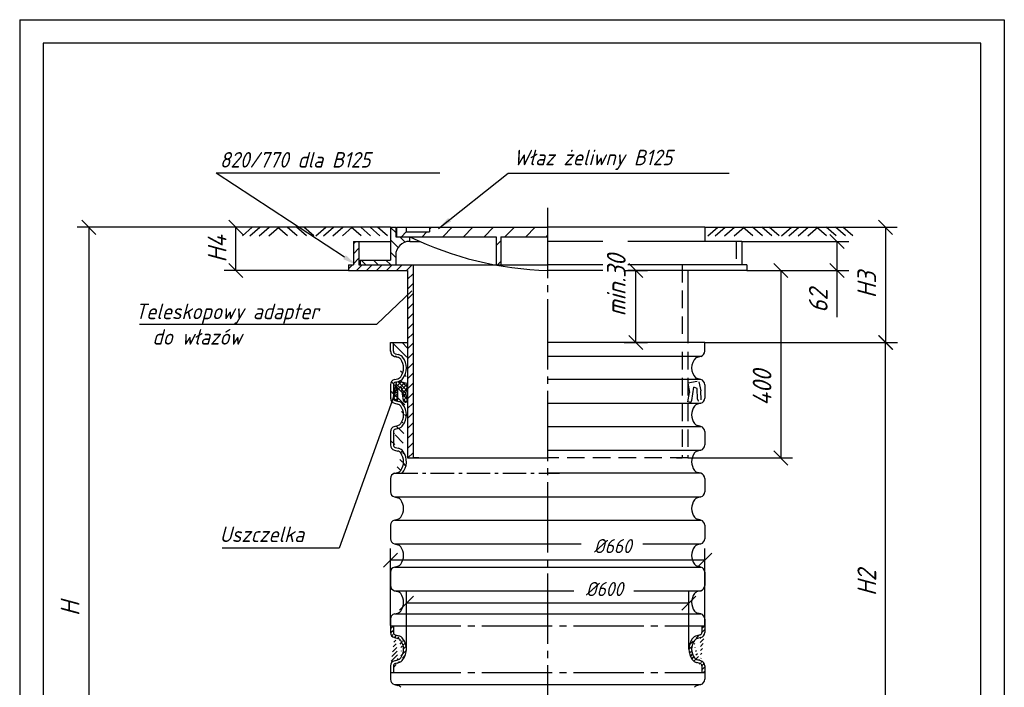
# Model space of a CAD drawing. Extents: x 210 to 420, y 0 to 297.
# Tile 2 of 2: x 210 to 420, y 155 to 297. Entities that reach past the tile are written whole.
import ezdxf

# ---------------------------------------------------------------- set-up
doc = ezdxf.new("R2010")
doc.units = 0
doc.header["$LTSCALE"] = 10
doc.header["$MEASUREMENT"] = 0
doc.header["$PDMODE"] = 3
doc.header["$PDSIZE"] = 6
for name, pattern in [('CENTER', [1.9499999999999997, 1.5, -0.15, 0.15, -0.15]), ('CENTER1', [0.7699999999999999, 0.5, -0.1, 0.07, -0.1]), ('HIDDEN', [1.75, 1.25, -0.5]), ('HIDDEN1', [1.1, 0.75, -0.35])]:
    doc.linetypes.add(name, pattern=pattern)
doc.layers.get('0').update_dxf_attribs({"linetype": 'CONTINUOUS'})
doc.layers.get('DEFPOINTS').update_dxf_attribs({"linetype": 'CONTINUOUS'})
for name, color, linetype in [('ASS', 7, 'CONTINUOUS'), ('BORDER', 7, 'CONTINUOUS'), ('WYMIAROWA', 1, 'CONTINUOUS')]:
    doc.layers.add(name, color=color, linetype=linetype)
doc.styles.add('GOST', font='ISO', dxfattribs={"oblique": 15})
doc.styles.get("Standard").update_dxf_attribs({"font": 'TXT1'})
doc.dimstyles.get("Standard").update_dxf_attribs({"dimtxt": 0.18, "dimasz": 0.18, "dimexe": 0.18, "dimexo": 0.0625, "dimgap": 0.09, "dimtad": 0, "dimtih": 1, "dimtoh": 1, "dimdec": 4, "dimzin": 0, "dimdsep": 46, "dimtxsty": 'Standard', "dimcen": 0.09, "dimadec": 0, "dimazin": 0, "dimtfac": 1, "dimtdec": 4, "dimtofl": 0, "dimtmove": 0, "dimatfit": 3, "dimfxl": 1, "dimtolj": 1, "dimtzin": 0, "dimarcsym": 0})
pattern_1 = [(45, (0, 0), (-0.4419417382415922, 0.4419417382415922), [])]

# ---------------------------------------------------------------- blocks, each defined once
blk = doc.blocks.new('_OBLIQUE')
at = {"color": 0, "linetype": 'ByBlock'}
blk.add_line((-0.5, -0.5), (0.5, 0.5), dxfattribs=at)
blk = doc.blocks.new('*D5')
at = {"color": 1, "linetype": 'Continuous'}
for p, q in [((289.0979661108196, 252.732496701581), (253.6136601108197, 252.732496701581)), ((256.1136601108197, 243.532976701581), (256.1136601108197, 252.732496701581)), ((280.2947331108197, 243.532976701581), (253.6136601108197, 243.532976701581))]:
    blk.add_line(p, q, dxfattribs=at)
at = {"layer": 'DEFPOINTS', "color": 0, "linetype": 'Continuous'}
for p in [(256.1136601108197, 252.732496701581), (289.0979661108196, 252.732496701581), (280.2947331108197, 243.532976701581)]:
    blk.add_point(p, dxfattribs=at)
at = {"color": 1, "linetype": 'Continuous', "xscale": 3, "yscale": 3, "zscale": 3}
for p, rotation in [((256.1136601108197, 252.732496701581), 90), ((256.1136601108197, 243.532976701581), 270)]:
    blk.add_blockref('_OBLIQUE', p, dxfattribs=dict(at, rotation=rotation))
at = {"color": 1, "linetype": 'Continuous', "insert": (252.1136601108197, 248.132736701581), "char_height": 4, "attachment_point": 5, "rotation": 90, "style": 'GOST'}
blk.add_mtext('\\A1;H4', dxfattribs=at)
blk = doc.blocks.new('*D6')
at = {"color": 1, "linetype": 'Continuous', "lineweight": -2}
for p, q in [((253.6136601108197, 252.732496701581), (222.2438598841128, 252.732496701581)), ((224.7438598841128, 252.732496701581), (224.7438598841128, 90.0819637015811)), ((233.4827353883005, 90.0819637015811), (222.2438598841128, 90.08196370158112))]:
    blk.add_line(p, q, dxfattribs=at)
at = {"layer": 'DEFPOINTS', "color": 0, "linetype": 'Continuous'}
for p in [(253.6136601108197, 252.732496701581), (224.7438598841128, 90.0819637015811), (233.4827353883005, 90.0819637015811)]:
    blk.add_point(p, dxfattribs=at)
at = {"color": 1, "linetype": 'Continuous', "lineweight": -2, "xscale": 3, "yscale": 3, "zscale": 3}
for p, rotation in [((224.7438598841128, 252.732496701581), 90), ((224.7438598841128, 90.0819637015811), 270)]:
    blk.add_blockref('_OBLIQUE', p, dxfattribs=dict(at, rotation=rotation))
at = {"color": 1, "linetype": 'Continuous', "insert": (220.7438598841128, 171.4072302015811), "char_height": 4, "attachment_point": 5, "rotation": 90, "style": 'GOST'}
blk.add_mtext('\\A1;H', dxfattribs=at)
blk = doc.blocks.new('*D7')
at = {"color": 1, "linetype": 'Continuous'}
for p, q in [((356.0968271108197, 228.174617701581), (397.1793341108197, 228.174617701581)), ((394.6793341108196, 125.661325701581), (394.6793341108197, 228.174617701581)), ((356.0968271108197, 125.661325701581), (397.1793341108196, 125.661325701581))]:
    blk.add_line(p, q, dxfattribs=at)
at = {"layer": 'DEFPOINTS', "color": 0, "linetype": 'Continuous'}
for p in [(356.0968271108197, 228.174617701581), (394.6793341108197, 228.174617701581), (356.0968271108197, 125.661325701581)]:
    blk.add_point(p, dxfattribs=at)
at = {"color": 1, "linetype": 'Continuous', "xscale": 3, "yscale": 3, "zscale": 3}
for p, rotation in [((394.6793341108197, 228.174617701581), 90), ((394.6793341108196, 125.661325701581), 270)]:
    blk.add_blockref('_OBLIQUE', p, dxfattribs=dict(at, rotation=rotation))
at = {"color": 1, "linetype": 'Continuous', "insert": (390.6793341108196, 176.9179717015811), "char_height": 4, "attachment_point": 5, "rotation": 90, "style": 'GOST'}
blk.add_mtext('\\A1;H2', dxfattribs=at)
blk = doc.blocks.new('*D4')
at = {"color": 1, "linetype": 'Continuous'}
for p, q in [((356.0979661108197, 252.732496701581), (397.1622521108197, 252.732496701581)), ((394.6622521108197, 252.732496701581), (394.6622521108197, 228.174617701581)), ((356.0968271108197, 228.174617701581), (397.1622521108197, 228.174617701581))]:
    blk.add_line(p, q, dxfattribs=at)
at = {"layer": 'DEFPOINTS', "color": 0, "linetype": 'Continuous'}
for p in [(356.0979661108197, 252.732496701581), (356.0968271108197, 228.174617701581), (394.6622521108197, 228.174617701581)]:
    blk.add_point(p, dxfattribs=at)
at = {"color": 1, "linetype": 'Continuous', "xscale": 3, "yscale": 3, "zscale": 3}
for p, rotation in [((394.6622521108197, 252.732496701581), 90), ((394.6622521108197, 228.174617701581), 270)]:
    blk.add_blockref('_OBLIQUE', p, dxfattribs=dict(at, rotation=rotation))
at = {"color": 1, "linetype": 'Continuous', "insert": (390.6622521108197, 240.4535572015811), "char_height": 4, "attachment_point": 5, "rotation": 90, "style": 'GOST'}
blk.add_mtext('\\A1;H3', dxfattribs=at)
blk = doc.blocks.new('*D9')
at = {"color": 1, "linetype": 'Continuous', "lineweight": -2}
for p, q in [((292.4812141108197, 162.7788026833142), (292.4812141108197, 175.0956347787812)), ((352.7147181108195, 162.778802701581), (352.7147181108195, 175.0956347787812)), ((352.7147181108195, 172.5956347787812), (292.4812141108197, 172.5956347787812))]:
    blk.add_line(p, q, dxfattribs=at)
at = {"layer": 'DEFPOINTS', "color": 0, "linetype": 'Continuous'}
for p in [(292.4812141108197, 172.5956347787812), (292.4812141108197, 162.7788026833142), (352.7147181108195, 162.778802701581)]:
    blk.add_point(p, dxfattribs=at)
at = {"color": 1, "linetype": 'Continuous', "lineweight": -2, "xscale": 3, "yscale": 3, "zscale": 3, "rotation": 180}
blk.add_blockref('_OBLIQUE', (292.4812141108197, 172.5956347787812), dxfattribs=at)
at = {"color": 1, "linetype": 'Continuous', "lineweight": -2, "xscale": 3, "yscale": 3, "zscale": 3}
blk.add_blockref('_OBLIQUE', (352.7147181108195, 172.5956347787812), dxfattribs=at)
at = {"color": 1, "linetype": 'Continuous', "insert": (334.6998007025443, 175.5956347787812), "char_height": 3, "attachment_point": 5, "style": 'GOST'}
blk.add_mtext('\\A1;%%c600', dxfattribs=at)
blk = doc.blocks.new('*D10')
at = {"color": 1, "linetype": 'Continuous', "lineweight": -2}
for p, q in [((289.0991051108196, 167.8204834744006), (289.0991051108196, 184.2530175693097)), ((356.0968271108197, 167.775242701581), (356.0968271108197, 184.2530175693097)), ((356.0968271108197, 181.7530175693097), (289.0991051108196, 181.7530175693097))]:
    blk.add_line(p, q, dxfattribs=at)
at = {"layer": 'DEFPOINTS', "color": 0, "linetype": 'Continuous'}
for p in [(289.0991051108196, 181.7530175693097), (289.0991051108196, 167.8204834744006), (356.0968271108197, 167.775242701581)]:
    blk.add_point(p, dxfattribs=at)
at = {"color": 1, "linetype": 'Continuous', "lineweight": -2, "xscale": 3, "yscale": 3, "zscale": 3, "rotation": 180}
blk.add_blockref('_OBLIQUE', (289.0991051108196, 181.7530175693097), dxfattribs=at)
at = {"color": 1, "linetype": 'Continuous', "lineweight": -2, "xscale": 3, "yscale": 3, "zscale": 3}
blk.add_blockref('_OBLIQUE', (356.0968271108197, 181.7530175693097), dxfattribs=at)
at = {"color": 1, "linetype": 'Continuous', "insert": (336.4673174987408, 184.7530175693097), "char_height": 3, "attachment_point": 5, "style": 'GOST'}
blk.add_mtext('\\A1;%%c660', dxfattribs=at)
blk = doc.blocks.new('*D11')
at = {"color": 1, "linetype": 'Continuous', "lineweight": -2}
for p, q in [((365.0809661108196, 243.532976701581), (374.8408357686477, 243.532976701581)), ((372.3408357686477, 243.532976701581), (372.3408357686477, 203.548976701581)), ((352.4860061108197, 203.548976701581), (374.8408357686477, 203.548976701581))]:
    blk.add_line(p, q, dxfattribs=at)
at = {"layer": 'DEFPOINTS', "color": 0, "linetype": 'Continuous'}
for p in [(365.0809661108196, 243.532976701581), (352.4860061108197, 203.548976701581), (372.3408357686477, 203.548976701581)]:
    blk.add_point(p, dxfattribs=at)
at = {"color": 1, "linetype": 'Continuous', "lineweight": -2, "xscale": 3, "yscale": 3, "zscale": 3}
for p, rotation in [((372.3408357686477, 243.532976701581), 90), ((372.3408357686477, 203.548976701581), 270)]:
    blk.add_blockref('_OBLIQUE', p, dxfattribs=dict(at, rotation=rotation))
at = {"color": 1, "linetype": 'Continuous', "insert": (368.3408357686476, 218.4925533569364), "char_height": 4, "attachment_point": 5, "rotation": 90, "style": 'GOST'}
blk.add_mtext('\\A1;400', dxfattribs=at)
blk = doc.blocks.new('*D12')
at = {"color": 1, "linetype": 'Continuous', "lineweight": -2}
for p, q in [((364.0313861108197, 249.730496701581), (386.8158025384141, 249.730496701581)), ((384.3158025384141, 249.730496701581), (384.3158025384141, 243.532976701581)), ((365.0809661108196, 243.532976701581), (386.8158025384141, 243.532976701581)), ((384.3158025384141, 243.532976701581), (384.3158025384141, 233.5432074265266))]:
    blk.add_line(p, q, dxfattribs=at)
at = {"layer": 'DEFPOINTS', "color": 0, "linetype": 'Continuous'}
for p in [(364.0313861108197, 249.730496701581), (365.0809661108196, 243.532976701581), (384.3158025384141, 243.532976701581)]:
    blk.add_point(p, dxfattribs=at)
at = {"color": 1, "linetype": 'Continuous', "lineweight": -2, "xscale": 3, "yscale": 3, "zscale": 3}
for p, rotation in [((384.3158025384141, 249.730496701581), 90), ((384.3158025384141, 243.532976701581), 270)]:
    blk.add_blockref('_OBLIQUE', p, dxfattribs=dict(at, rotation=rotation))
at = {"color": 1, "linetype": 'Continuous', "insert": (380.3158025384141, 237.0380920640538), "char_height": 4, "attachment_point": 5, "rotation": 90, "style": 'GOST'}
blk.add_mtext('\\A1;62', dxfattribs=at)

msp = doc.modelspace()

# ---------------------------------------------------------------- hatches: boundary and pattern name
at = {"linetype": 'Continuous'}
h = msp.add_hatch(dxfattribs=at)
h.set_pattern_fill('ANSI31', color=1, scale=15, angle=90, style=0)
h.set_pattern_definition([(135, (-332.1585088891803, 526.6007237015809), (-1.325825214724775, -1.325825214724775), [])])
h.paths.add_polyline_path([(290.1979661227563, 246.7324965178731, -0.4142135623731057), (293.1979661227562, 249.7324965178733), (293.197966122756, 250.7324965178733), (290.1979661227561, 250.7324965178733), (290.1979661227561, 252.7324965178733), (289.0979661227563, 252.7324965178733), (289.0979661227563, 245.7324965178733), (282.5979661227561, 245.7324965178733), (282.5979661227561, 244.7324965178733), (290.1979661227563, 244.7324965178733)])
h = msp.add_hatch(dxfattribs=at)
h.set_pattern_fill('ANSI31', color=1, scale=25, style=0)
h.set_pattern_definition([(45, (-122.1585088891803, 526.6007237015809), (-2.209708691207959, 2.20970869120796), [])])
h.paths.add_polyline_path([(297.3979661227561, 252.7324965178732), (297.3979661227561, 251.7324965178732), (292.3979661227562, 251.7324965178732), (292.3979661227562, 252.7324965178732), (290.3979661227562, 252.7324965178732), (290.3979661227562, 250.7324965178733), (311.5979661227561, 250.7324965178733), (311.5979661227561, 244.692735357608, 0.0035317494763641), (312.5979661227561, 244.5159348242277), (312.5979661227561, 250.7324965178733), (322.5979661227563, 250.7324965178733), (322.5979661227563, 252.7324965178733)])
h = msp.add_hatch(dxfattribs=at)
h.set_pattern_fill('ANSI31', color=1, scale=12, style=0)
h.set_pattern_definition([(45, (278.1223191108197, 125.234265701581), (-1.06066017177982, 1.06066017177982), [])])
h.paths.add_polyline_path([(293.9094461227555, 244.7324965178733), (282.3640661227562, 244.7324965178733), (282.3640661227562, 249.7304965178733), (281.1645461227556, 249.7304965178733), (281.1645461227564, 244.7324965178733), (280.1149661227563, 244.7324965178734), (280.1149661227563, 243.5329765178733), (292.7099261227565, 243.5329765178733), (292.7099261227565, 203.5489765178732), (293.9094461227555, 203.5489765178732)])
h = msp.add_hatch(dxfattribs=at)
h.set_pattern_fill('ANSI31', color=1, scale=12, angle=90, style=0)
h.set_pattern_definition([(135, (0, 0), (-1.060660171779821, -1.060660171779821), [])])
edge = h.paths.add_edge_path(flags=16)
edge.add_arc((290.2346601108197, 206.318608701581), 0.535555, 180, 255)
edge.add_arc((290.2346601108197, 206.318608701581), 0.535555, 180, 255, ccw=False)
edge = h.paths.add_edge_path(flags=16)
edge.add_arc((290.2346601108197, 209.174921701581), 0.535555, 105, 180)
edge.add_arc((290.2346601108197, 209.174921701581), 0.535555, 105, 180, ccw=False)
edge = h.paths.add_edge_path(flags=0)
edge.add_arc((290.2346601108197, 209.174921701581), 0.535555, 105, 180)
edge.add_arc((290.2346601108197, 209.174921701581), 0.535555, 105, 180, ccw=False)
edge = h.paths.add_edge_path(flags=0)
edge.add_arc((290.2346601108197, 209.174921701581), 0.535555, 105, 180)
edge.add_arc((290.2346601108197, 209.174921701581), 0.535555, 105, 180, ccw=False)
edge = h.paths.add_edge_path(flags=0)
edge.add_arc((290.2346601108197, 209.174921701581), 0.535555, 105, 180)
edge.add_arc((290.2346601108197, 209.174921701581), 0.535555, 105, 180, ccw=False)
edge = h.paths.add_edge_path(flags=0)
edge.add_arc((290.2346601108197, 209.174921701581), 0.535555, 105, 180)
edge.add_arc((290.2346601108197, 209.174921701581), 0.535555, 105, 180, ccw=False)
edge = h.paths.add_edge_path()
edge.add_arc((288.7584391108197, 202.750324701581), 3.722774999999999, 318.4046440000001, 396.613496)
edge.add_line((289.9407561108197, 200.278902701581), (291.5425231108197, 200.278902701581))
edge.add_arc((290.3535351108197, 201.565118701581), 1.135554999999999, 285, 323.3865039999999)
edge.add_arc((288.7584391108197, 202.750324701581), 3.122774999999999, 323.3865039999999, 396.613496)
edge.add_line((289.9407561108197, 205.221746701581), (290.6474381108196, 205.032392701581))
edge.add_arc((290.3535351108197, 203.935530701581), 1.735554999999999, 36.613496, 75.00000000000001)
edge.add_line((290.0960481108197, 205.801302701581), (290.8027291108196, 205.611947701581))
edge.add_line((289.6991051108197, 209.174921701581), (289.6991051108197, 206.318608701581))
edge.add_line((289.0991051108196, 209.174921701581), (289.0991051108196, 206.318608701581))
edge.add_arc((290.3535351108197, 203.935530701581), 1.135554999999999, 36.613496, 75.00000000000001)
edge.add_arc((290.2346601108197, 206.318608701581), 1.135554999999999, 180, 255)
edge.add_line((290.0960481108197, 209.692227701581), (290.8027291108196, 209.881582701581))
edge.add_line((289.9407561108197, 210.271782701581), (290.6474381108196, 210.461137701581))
edge.add_arc((290.2346601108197, 209.174921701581), 1.135554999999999, 105, 180)
edge.add_arc((290.3535351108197, 211.557999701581), 1.135554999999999, 285, 323.3865039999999)
edge.add_arc((290.3535351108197, 211.557999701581), 1.735554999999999, 285, 323.3865039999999)
edge.add_arc((288.7584391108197, 212.743205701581), 3.122774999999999, 323.3865039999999, 396.613496)
edge.add_arc((288.7584391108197, 212.743205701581), 3.722774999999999, 323.3865039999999, 396.613496)
edge.add_arc((290.3535351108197, 213.928411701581), 1.735554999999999, 36.613496, 75.00000000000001)
edge.add_line((289.9407561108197, 215.214627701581), (290.6474381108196, 215.025272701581))
edge.add_line((290.0960481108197, 215.794183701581), (290.8027291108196, 215.604828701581))
edge.add_arc((290.2346601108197, 216.311489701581), 1.135554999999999, 180, 255)
edge.add_arc((290.3535351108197, 213.928411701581), 1.135554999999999, 36.613496, 75.00000000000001)
edge.add_arc((290.2346601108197, 216.311489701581), 0.535555, 180, 255)
edge.add_line((289.6991051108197, 219.167801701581), (289.6991051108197, 216.311489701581))
edge.add_line((289.0991051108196, 219.167801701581), (289.0991051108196, 216.311489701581))
edge.add_arc((290.2346601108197, 219.167801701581), 0.535555, 105, 180)
edge.add_arc((290.2346601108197, 219.167801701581), 1.135554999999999, 105, 180)
edge.add_arc((288.7584391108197, 222.736085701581), 3.722774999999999, 323.3865039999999, 396.613496)
edge.add_arc((290.3535351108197, 221.550879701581), 1.735554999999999, 285, 323.3865039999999)
edge.add_line((290.0960481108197, 219.685107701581), (290.8027291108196, 219.874462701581))
edge.add_line((289.9407561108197, 220.2646637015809), (290.6474381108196, 220.454018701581))
edge.add_arc((290.3535351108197, 221.550879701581), 1.135554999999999, 285, 323.3865039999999)
edge.add_arc((288.7584391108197, 222.736085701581), 3.122774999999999, 323.3865039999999, 396.613496)
edge.add_arc((290.3535351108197, 223.9212917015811), 1.135554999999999, 36.613496, 75.00000000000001)
edge.add_arc((290.3535351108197, 223.9212917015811), 1.735554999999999, 36.613496, 75.00000000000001)
edge.add_line((289.9407561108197, 225.207508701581), (290.6474381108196, 225.018153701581))
edge.add_line((289.6991051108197, 226.304369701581), (289.6991051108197, 228.174617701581))
edge.add_line((290.0960481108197, 225.787063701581), (290.8027291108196, 225.597708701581))
edge.add_arc((290.2346601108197, 226.304369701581), 1.135554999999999, 180, 255)
edge.add_line((289.0991051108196, 226.304369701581), (289.0991051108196, 228.174617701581))
edge.add_arc((290.2346601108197, 226.304369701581), 0.535555, 180, 255)
edge.add_line((289.0991051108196, 228.174617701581), (292.7099261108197, 228.174617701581))
h = msp.add_hatch(dxfattribs=at)
h.set_pattern_fill('NET', color=1, scale=5, angle=45, style=0)
h.set_pattern_definition([(45, (-122.1585088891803, 526.6007237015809), (-0.4419417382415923, 0.4419417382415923), []), (135, (-122.1585088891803, 526.6007237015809), (-0.4419417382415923, -0.4419417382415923), [])])
h.paths.add_polyline_path([(292.6990783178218, 219.5331940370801), (290.7186920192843, 219.8519450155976), (290.3349893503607, 219.749132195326), (289.8991281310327, 217.8448320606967), (289.8614162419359, 215.927421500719, 0.1280192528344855), (290.0960480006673, 215.7941832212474), (290.385627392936, 215.7165906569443, 0.2942193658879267), (290.6334163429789, 216.08510933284), (290.6779201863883, 218.3478477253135), (291.4082241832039, 218.6111383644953), (291.8728310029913, 215.7690142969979, 0.4142135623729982), (292.3436056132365, 215.4305305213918), (292.6976561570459, 215.4884077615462), (292.3703344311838, 217.4907222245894)])
at = {"layer": 'WYMIAROWA'}
h = msp.add_hatch(dxfattribs=at)
h.set_pattern_fill('ANSI31', color=256, scale=5, style=0)
h.set_pattern_definition(pattern_1)
edge = h.paths.add_edge_path()
edge.add_line((289.6991051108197, 167.775242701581), (289.6991051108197, 166.347086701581))
edge.add_line((289.0991051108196, 167.775242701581), (289.6991051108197, 167.775242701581))
edge.add_line((289.0991051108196, 167.775242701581), (289.0991051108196, 166.347086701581))
edge.add_line((290.0960481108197, 165.829780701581), (290.8027291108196, 165.640425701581))
edge.add_arc((290.3535351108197, 163.964008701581), 1.735554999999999, 36.61349600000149, 74.9999999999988)
edge.add_arc((288.7584391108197, 162.778802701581), 3.722774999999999, 323.3865039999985, 396.6134960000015)
edge.add_arc((288.7584391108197, 162.778802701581), 3.122774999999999, 323.3865039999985, 396.6134960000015)
edge.add_arc((290.3535351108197, 163.964008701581), 1.135554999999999, 36.61349600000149, 74.9999999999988)
edge.add_line((289.9407561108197, 165.250224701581), (290.6474381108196, 165.060869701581))
edge.add_arc((290.2346601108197, 166.347086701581), 1.135554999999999, 180, 254.9999999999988)
edge.add_arc((290.2346601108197, 166.347086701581), 0.535555, 180, 254.9999999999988)
edge.add_arc((290.3535351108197, 161.593596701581), 1.735554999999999, 285.0000000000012, 323.3865039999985)
edge.add_arc((290.2346601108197, 159.210518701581), 0.535555, 105.0000000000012, 180)
edge.add_line((290.0960481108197, 159.727824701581), (290.8027291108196, 159.917179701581))
edge.add_line((289.6991051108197, 159.210518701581), (289.6991051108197, 157.782362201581))
edge.add_arc((290.3535351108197, 161.593596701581), 1.135554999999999, 285.0000000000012, 323.3865039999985)
edge.add_line((289.9407561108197, 160.307379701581), (290.6474381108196, 160.496734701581))
edge.add_arc((290.2346601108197, 159.210518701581), 1.135554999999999, 105.0000000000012, 180)
edge.add_line((289.0991051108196, 157.782362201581), (289.6991051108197, 157.782362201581))
edge.add_line((289.0991051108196, 157.782362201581), (289.0991051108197, 159.2105187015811))
h = msp.add_hatch(dxfattribs=at)
h.set_pattern_fill('ANSI31', color=256, scale=5, style=0)
h.set_pattern_definition(pattern_1)
edge = h.paths.add_edge_path()
edge.add_line((356.0968271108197, 159.210518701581), (356.0968271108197, 157.782362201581))
edge.add_line((356.0968271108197, 157.782362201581), (355.4968271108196, 157.782362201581))
edge.add_line((355.4968271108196, 159.210518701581), (355.4968271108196, 157.782362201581))
edge.add_arc((356.4374931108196, 162.778802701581), 3.722774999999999, 143.3865039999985, 216.6134960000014)
edge.add_arc((354.8423971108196, 161.593596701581), 1.735554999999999, 216.6134960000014, 254.9999999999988)
edge.add_arc((354.9612721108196, 159.210518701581), 0.535555, 7.016477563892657e-15, 74.99999999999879)
edge.add_line((355.0998841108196, 159.727824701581), (354.3932031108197, 159.917179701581))
edge.add_arc((356.4374931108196, 162.778802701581), 3.122774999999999, 143.3865039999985, 216.6134960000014)
edge.add_arc((354.8423971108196, 161.593596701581), 1.135554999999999, 216.6134960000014, 254.9999999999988)
edge.add_arc((354.9612721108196, 159.210518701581), 1.135554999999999, 0, 74.9999999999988)
edge.add_line((355.2551761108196, 160.307379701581), (354.5484941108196, 160.496734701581))
edge.add_line((355.0998841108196, 165.829780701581), (354.3932031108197, 165.640425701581))
edge.add_arc((354.8423971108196, 163.964008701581), 1.735554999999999, 105.0000000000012, 143.3865039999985)
edge.add_arc((354.9612721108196, 166.347086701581), 1.135554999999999, 285.0000000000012, 360)
edge.add_arc((354.8423971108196, 163.964008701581), 1.135554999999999, 105.0000000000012, 143.3865039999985)
edge.add_line((355.2551761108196, 165.250224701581), (354.5484941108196, 165.060869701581))
edge.add_arc((354.9612721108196, 166.347086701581), 0.535555, 285.0000000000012, 360)
edge.add_line((355.4968271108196, 167.775242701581), (355.4968271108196, 166.347086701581))
edge.add_line((356.0968271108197, 167.775242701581), (355.4968271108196, 167.775242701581))
edge.add_line((356.0968271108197, 167.775242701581), (356.0968271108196, 166.3470867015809))

# ---------------------------------------------------------------- linework, layer by layer
at = {"color": 1, "linetype": 'Continuous'}
for p, q in [((210.0000001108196, 296.999999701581), (210.0000001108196, -2.984189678e-07)), ((210.0000001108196, 296.999999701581), (210.0000001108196, -2.984189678e-07)), ((210.0000001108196, 296.999999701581), (420.0000001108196, 296.999999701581)), ((420.0000001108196, 296.999999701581), (420.0000001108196, -2.984189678e-07)), ((257.4911901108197, 250.930394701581), (259.6098881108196, 252.732496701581)), ((259.0813221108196, 250.930394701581), (261.2000201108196, 252.732496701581)), ((261.0689851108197, 250.930394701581), (263.1876841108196, 252.732496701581)), ((263.1229061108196, 250.930394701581), (265.2416041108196, 252.732496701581)), ((267.0982331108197, 250.930394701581), (264.9795341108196, 252.732496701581)), ((269.1521531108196, 250.930394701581), (267.0334541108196, 252.732496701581)), ((271.1398161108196, 250.930394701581), (269.0211181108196, 252.732496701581)), ((272.7299491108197, 250.930394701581), (270.6112501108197, 252.732496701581)), ((273.1937371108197, 250.930394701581), (275.3124361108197, 252.732496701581)), ((274.7838691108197, 250.930394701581), (276.9025681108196, 252.732496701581)), ((276.7715321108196, 250.930394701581), (278.8902311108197, 252.732496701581)), ((278.8254531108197, 250.930394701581), (280.9441521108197, 252.732496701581)), ((282.8007801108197, 250.930394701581), (280.6820811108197, 252.732496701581)), ((284.8547001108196, 250.930394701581), (282.7360011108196, 252.732496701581)), ((286.8423641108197, 250.930394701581), (284.7236651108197, 252.732496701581)), ((288.4324961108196, 250.930394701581), (286.3137971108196, 252.732496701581)), ((356.0979661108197, 252.732496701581), (371.8034291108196, 252.732496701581)), ((356.7634361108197, 250.930394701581), (358.8821351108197, 252.732496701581)), ((358.3535681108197, 250.930394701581), (360.4722671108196, 252.732496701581)), ((360.3412321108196, 250.930394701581), (362.4599311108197, 252.732496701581)), ((362.3951521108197, 250.930394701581), (364.5138511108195, 252.732496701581)), ((366.3704791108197, 250.930394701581), (364.2517801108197, 252.732496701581)), ((368.4244001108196, 250.930394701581), (366.3057011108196, 252.732496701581)), ((370.4120631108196, 250.930394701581), (368.2933641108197, 252.732496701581)), ((372.0021951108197, 250.930394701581), (369.8834961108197, 252.732496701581)), ((372.4659831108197, 250.930394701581), (374.5846821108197, 252.732496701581)), ((374.0561161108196, 250.930394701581), (376.1748141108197, 252.732496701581)), ((376.0437791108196, 250.930394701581), (378.1624781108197, 252.732496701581)), ((378.0976991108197, 250.930394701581), (380.2163981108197, 252.732496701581)), ((382.0730261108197, 250.930394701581), (379.9543281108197, 252.732496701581)), ((384.1269471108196, 250.930394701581), (382.0082481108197, 252.732496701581)), ((386.1146101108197, 250.930394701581), (383.9959121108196, 252.732496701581)), ((387.7047421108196, 250.930394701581), (385.5860441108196, 252.732496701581)), ((293.6184701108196, 239.159909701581), (286.0935701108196, 231.999915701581)), ((286.0935701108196, 231.999915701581), (235.5692421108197, 231.999915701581))]:
    msp.add_line(p, q, dxfattribs=at)
at = {"color": 4, "linetype": 'CENTER'}
for p, q in [((322.5979661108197, 256.8918392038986), (322.5979661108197, 69.46896909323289)), ((289.0991051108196, 167.775242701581), (356.0968271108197, 167.775242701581)), ((289.0991051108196, 157.782362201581), (356.0968271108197, 157.782362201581))]:
    msp.add_line(p, q, dxfattribs=at)
at = {"color": 7, "linetype": 'Continuous'}
for p, q in [((289.0979661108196, 252.732496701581), (289.0979661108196, 245.732496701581)), ((290.1979661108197, 252.732496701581), (290.1979661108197, 250.732496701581)), ((290.3979661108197, 252.732496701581), (290.3979661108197, 250.732496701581)), ((292.3979661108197, 252.732496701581), (292.3979661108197, 251.732496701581)), ((297.3979661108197, 252.732496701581), (297.3979661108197, 251.732496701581)), ((356.0979661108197, 252.732496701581), (356.0979661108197, 249.730496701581)), ((293.1979661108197, 249.732496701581), (293.1979661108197, 250.732496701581)), ((311.5979661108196, 250.732496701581), (311.5979661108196, 244.692735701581)), ((312.5979661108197, 250.732496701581), (312.5979661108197, 244.515934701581)), ((282.5979661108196, 245.732496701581), (282.5979661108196, 244.732496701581)), ((290.1979661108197, 246.732496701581), (290.1979661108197, 244.732496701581)), ((290.1979661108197, 246.732496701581), (290.1979661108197, 244.732496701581)), ((289.0991051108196, 228.174617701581), (292.7099261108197, 228.174617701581)), ((289.0991051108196, 226.304369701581), (289.0991051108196, 228.174617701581)), ((289.6991051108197, 226.304369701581), (289.6991051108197, 228.174617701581)), ((356.0968271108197, 228.174617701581), (322.5979661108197, 228.174617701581)), ((356.0968271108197, 226.304369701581), (356.0968271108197, 228.174617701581)), ((289.9407561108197, 225.207508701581), (290.6474381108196, 225.018153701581)), ((290.0960481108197, 225.787063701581), (290.8027291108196, 225.597708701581)), ((355.2551761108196, 225.207508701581), (354.2136921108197, 224.928443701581)), ((355.2551761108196, 220.2646637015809), (354.2136921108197, 220.543728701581)), ((289.0991051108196, 219.167801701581), (289.0991051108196, 216.311489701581)), ((289.6991051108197, 219.167801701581), (289.6991051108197, 216.311489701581)), ((289.9407561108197, 220.2646637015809), (290.6474381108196, 220.454018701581)), ((290.0960481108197, 219.685107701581), (290.8027291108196, 219.874462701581)), ((290.6779201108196, 218.347847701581), (291.4082241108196, 218.6111387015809)), ((355.2551761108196, 220.2646637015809), (354.5484941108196, 220.454018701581)), ((356.0968271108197, 219.167801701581), (356.0968271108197, 216.311489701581)), ((356.0968271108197, 219.167801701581), (356.0968271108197, 216.311489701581)), ((289.9407561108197, 215.214627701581), (290.6474381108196, 215.025272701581)), ((290.0960481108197, 215.794183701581), (290.8027291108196, 215.604828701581)), ((322.5979661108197, 215.214627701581), (355.2551761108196, 215.214627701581)), ((355.2551761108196, 215.214627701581), (354.5484941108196, 215.025272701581)), ((289.9407561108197, 210.271782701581), (290.6474381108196, 210.461137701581)), ((322.5979661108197, 210.271782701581), (355.2551761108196, 210.271782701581)), ((355.2551761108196, 210.271782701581), (354.5484941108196, 210.461137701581)), ((289.0991051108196, 209.174921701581), (289.0991051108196, 206.318608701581)), ((289.6991051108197, 209.174921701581), (289.6991051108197, 206.318608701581)), ((290.0960481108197, 209.692227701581), (290.8027291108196, 209.881582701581)), ((356.0968271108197, 209.174921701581), (356.0968271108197, 206.318608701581)), ((290.0960481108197, 205.801302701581), (290.8027291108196, 205.611947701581)), ((289.9407561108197, 205.221746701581), (290.6474381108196, 205.032392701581)), ((322.5979661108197, 205.221746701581), (355.2551761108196, 205.221746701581)), ((355.2551761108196, 205.221746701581), (354.5484941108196, 205.032392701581)), ((289.9407561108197, 200.278902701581), (290.6474381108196, 200.468256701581)), ((355.2551761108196, 200.278902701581), (322.5979661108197, 200.278902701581)), ((355.2551761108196, 200.278902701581), (354.5484941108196, 200.468256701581)), ((289.0991051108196, 199.182040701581), (289.0991051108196, 196.325727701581)), ((356.0968271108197, 199.182040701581), (356.0968271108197, 196.325727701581)), ((289.9407561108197, 195.228866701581), (355.2551761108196, 195.228866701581)), ((289.9407561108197, 195.228866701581), (290.6474381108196, 195.039511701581)), ((355.2551761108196, 195.228866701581), (354.5484941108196, 195.039511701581)), ((289.0991051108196, 189.189160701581), (289.0991051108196, 186.332847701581)), ((289.9407561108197, 190.286021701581), (290.6474381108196, 190.475376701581)), ((289.9407561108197, 190.286021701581), (355.2551761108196, 190.286021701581)), ((355.2551761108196, 190.286021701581), (354.5484941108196, 190.475376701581)), ((356.0968271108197, 189.189160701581), (356.0968271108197, 186.332847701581)), ((289.9407561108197, 185.235985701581), (329.7581253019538, 185.235985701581)), ((289.9407561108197, 185.235985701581), (290.6474381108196, 185.046631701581)), ((342.9382914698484, 185.235985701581), (355.2551761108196, 185.235985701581)), ((355.2551761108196, 185.235985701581), (354.5484941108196, 185.046631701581)), ((289.0991051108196, 179.196279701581), (289.0991051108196, 176.3399667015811)), ((289.9407561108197, 180.293141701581), (290.6474381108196, 180.482495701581)), ((289.9407561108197, 180.293141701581), (355.2551761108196, 180.293141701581)), ((355.2551761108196, 180.293141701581), (354.5484941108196, 180.482495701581)), ((356.0968271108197, 179.196279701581), (356.0968271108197, 176.3399667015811)), ((289.9407561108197, 175.243105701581), (328.207517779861, 175.243105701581)), ((289.9407561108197, 175.243105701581), (290.6474381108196, 175.053750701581)), ((341.0000315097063, 175.243105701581), (355.2551761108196, 175.243105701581)), ((355.2551761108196, 175.243105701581), (354.5484941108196, 175.053750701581)), ((289.9407561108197, 170.300260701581), (290.6474381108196, 170.489615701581)), ((289.9407561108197, 170.300260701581), (355.2551761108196, 170.300260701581)), ((355.2551761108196, 170.300260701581), (354.5484941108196, 170.489615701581)), ((289.0991051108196, 169.203398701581), (289.0991051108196, 166.347086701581)), ((356.0968271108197, 169.203398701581), (356.0968271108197, 166.347086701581)), ((289.6991051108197, 167.775242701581), (289.6991051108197, 166.347086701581)), ((355.4968271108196, 167.775242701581), (355.4968271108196, 166.347086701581)), ((289.9407561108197, 165.250224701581), (290.6474381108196, 165.060869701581)), ((290.0960481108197, 165.829780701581), (290.8027291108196, 165.640425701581)), ((355.0998841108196, 165.829780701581), (354.3932031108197, 165.640425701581)), ((355.2551761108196, 165.250224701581), (354.5484941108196, 165.060869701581)), ((289.9407561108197, 160.307379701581), (290.6474381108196, 160.496734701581)), ((290.0960481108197, 159.727824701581), (290.8027291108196, 159.917179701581)), ((355.0998841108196, 159.727824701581), (354.3932031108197, 159.917179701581)), ((355.2551761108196, 160.307379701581), (354.5484941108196, 160.496734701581)), ((289.0991051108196, 159.210518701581), (289.0991051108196, 156.354205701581)), ((289.6991051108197, 159.210518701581), (289.6991051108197, 157.782362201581)), ((355.4968271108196, 159.210518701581), (355.4968271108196, 157.782362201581)), ((356.0968271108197, 159.210518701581), (356.0968271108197, 156.354205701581)), ((289.9407561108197, 155.257344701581), (355.2551761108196, 155.257344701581)), ((289.9407561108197, 155.257344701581), (290.6474381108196, 155.067989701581)), ((355.2551761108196, 155.257344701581), (354.5484941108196, 155.067989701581))]:
    msp.add_line(p, q, dxfattribs=at)
at = {"color": 1, "linetype": 'ByBlock'}
for p, q in [((338.9400191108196, 243.532976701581), (343.9051741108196, 243.532976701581)), ((341.4051741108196, 228.174617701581), (341.4051741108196, 243.532976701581)), ((338.9400191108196, 228.174617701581), (343.9051741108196, 228.174617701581)), ((362.5904101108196, 228.174617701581), (397.2052851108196, 228.174617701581))]:
    msp.add_line(p, q, dxfattribs=at)
at = {"color": 3, "linetype": 'HIDDEN'}
msp.add_line((354.5180121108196, 218.347847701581), (353.7877081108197, 218.6111387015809), dxfattribs=at)
at = {"color": 3, "linetype": 'HIDDEN1'}
for p, q in [((295.1306311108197, 203.548976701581), (293.8885841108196, 203.548976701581)), ((350.0653011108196, 203.548976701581), (351.3073481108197, 203.548976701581))]:
    msp.add_line(p, q, dxfattribs=at)
at = {"color": 4, "linetype": 'CENTER1'}
for q in [(325.1311431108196, 200.278902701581), (291.5425231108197, 200.278902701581)]:
    msp.add_line((289.9407561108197, 200.278902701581), q, dxfattribs=at)
at = {"color": 1, "linetype": 'Continuous'}
msp.add_lwpolyline([(279.2850320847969, 246.3612965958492), (251.9259885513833, 264.2756196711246)], dxfattribs=at)
at = {"color": 7, "linetype": 'Continuous'}
for centre, radius, start, end in [((324.6128921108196, 315.389899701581), 71.88516800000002, 244.0863929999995, 268.3938010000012), ((293.1979661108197, 246.732496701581), 3, 90, 180), ((290.2346601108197, 226.304369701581), 1.135554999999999, 180, 254.9999999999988), ((290.2346601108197, 226.304369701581), 0.535555, 180, 254.9999999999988), ((290.3535351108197, 223.9212917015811), 1.135554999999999, 36.61349600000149, 74.9999999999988), ((290.3535351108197, 223.9212917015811), 1.735554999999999, 36.61349600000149, 74.9999999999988), ((288.7584391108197, 222.736085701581), 3.722774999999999, 323.3865039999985, 36.61349600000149), ((356.4374931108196, 222.736085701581), 3.122774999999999, 135.407946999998, 224.5920529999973), ((354.8423971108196, 223.9212917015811), 1.135554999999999, 105.0000000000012, 115.2811340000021), ((354.9612721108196, 226.304369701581), 1.135554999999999, 285.0000000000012, 0), ((288.7584391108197, 222.736085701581), 3.122774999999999, 323.3865039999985, 36.61349600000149), ((290.3535351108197, 221.550879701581), 1.135554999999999, 285.0000000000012, 323.3865039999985), ((290.3535351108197, 221.550879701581), 1.735554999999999, 285.0000000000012, 323.3865039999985), ((290.2346601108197, 219.167801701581), 1.135554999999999, 105.0000000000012, 180), ((290.2346601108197, 219.167801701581), 0.535555, 105.0000000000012, 180), ((354.8423971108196, 221.550879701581), 1.135554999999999, 254.4650159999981, 254.9999999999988), ((354.8423971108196, 221.550879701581), 1.135554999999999, 254.4650159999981, 254.9999999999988), ((354.9612721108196, 219.167801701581), 1.135554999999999, 0, 74.9999999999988), ((354.9612721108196, 219.167801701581), 1.135554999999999, 0, 74.9999999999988), ((290.2346601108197, 216.311489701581), 1.135554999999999, 180, 254.9999999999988), ((290.2346601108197, 216.311489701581), 0.535555, 180, 254.9999999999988), ((354.9612721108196, 216.311489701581), 1.135554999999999, 285.0000000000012, 0), ((354.9612721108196, 216.311489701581), 1.135554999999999, 285.0000000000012, 0), ((290.3535351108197, 213.928411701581), 1.135554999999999, 36.61349600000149, 74.9999999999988), ((290.3535351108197, 213.928411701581), 1.735554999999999, 36.61349600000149, 74.9999999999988), ((288.7584391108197, 212.743205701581), 3.122774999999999, 323.3865039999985, 36.61349600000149), ((288.7584391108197, 212.743205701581), 3.722774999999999, 323.3865039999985, 36.61349600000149), ((356.4374931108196, 212.743205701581), 3.122774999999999, 143.3865039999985, 216.6134960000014), ((354.8423971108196, 213.928411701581), 1.135554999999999, 105.0000000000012, 143.3865039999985), ((290.2346601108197, 209.174921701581), 1.135554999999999, 105.0000000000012, 180), ((290.3535351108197, 211.557999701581), 1.135554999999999, 285.0000000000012, 323.3865039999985), ((290.3535351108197, 211.557999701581), 1.735554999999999, 285.0000000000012, 323.3865039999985), ((354.8423971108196, 211.557999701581), 1.135554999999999, 216.6134960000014, 254.9999999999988), ((354.9612721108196, 209.174921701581), 1.135554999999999, 0, 74.9999999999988), ((290.2346601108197, 209.174921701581), 0.535555, 105.0000000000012, 180), ((290.2346601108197, 209.174921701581), 0.535555, 105.0000000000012, 180), ((290.2346601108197, 206.318608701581), 1.135554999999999, 180, 254.9999999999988), ((290.2346601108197, 206.318608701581), 0.535555, 180, 254.9999999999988), ((290.2346601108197, 206.318608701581), 0.535555, 180, 254.9999999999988), ((354.9612721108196, 206.318608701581), 1.135554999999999, 285.0000000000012, 0), ((290.3535351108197, 203.935530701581), 1.135554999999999, 36.61349600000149, 74.9999999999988), ((290.3535351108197, 203.935530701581), 1.735554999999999, 36.61349600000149, 74.9999999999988), ((288.7584391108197, 202.750324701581), 3.122774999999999, 323.3865039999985, 36.61349600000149), ((288.7584391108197, 202.750324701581), 3.722774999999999, 318.4046439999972, 36.61349600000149), ((356.4374931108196, 202.750324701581), 3.122774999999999, 143.3865039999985, 216.6134960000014), ((354.8423971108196, 203.935530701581), 1.135554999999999, 105.0000000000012, 143.3865039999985), ((290.2346601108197, 199.182040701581), 1.135554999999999, 105.0000000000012, 180), ((290.3535351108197, 201.565118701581), 1.135554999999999, 285.0000000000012, 323.3865039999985), ((354.8423971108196, 201.565118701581), 1.135554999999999, 216.6134960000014, 254.9999999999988), ((354.9612721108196, 199.182040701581), 1.135554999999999, 0, 74.9999999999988), ((290.2346601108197, 196.325727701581), 1.135554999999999, 180, 254.9999999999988), ((354.9612721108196, 196.325727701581), 1.135554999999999, 285.0000000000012, 0), ((290.3535351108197, 193.942650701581), 1.135554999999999, 36.61349600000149, 74.9999999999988), ((288.7584391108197, 192.757444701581), 3.122774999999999, 323.3865039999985, 36.61349600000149), ((356.4374931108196, 192.757444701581), 3.122774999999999, 143.3865039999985, 216.6134960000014), ((354.8423971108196, 193.942650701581), 1.135554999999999, 105.0000000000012, 143.3865039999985), ((290.2346601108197, 189.189160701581), 1.135554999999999, 105.0000000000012, 180), ((290.3535351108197, 191.572237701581), 1.135554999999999, 285.0000000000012, 323.3865039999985), ((354.8423971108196, 191.572237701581), 1.135554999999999, 216.6134960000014, 254.9999999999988), ((354.9612721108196, 189.189160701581), 1.135554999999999, 0, 74.9999999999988), ((290.2346601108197, 186.332847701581), 1.135554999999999, 180, 254.9999999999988), ((290.3535351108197, 183.949769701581), 1.135554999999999, 36.61349600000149, 74.9999999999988), ((354.8423971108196, 183.949769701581), 1.135554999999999, 105.0000000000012, 143.3865039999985), ((354.9612721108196, 186.332847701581), 1.135554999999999, 285.0000000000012, 0), ((288.7584391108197, 182.764563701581), 3.122774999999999, 323.3865039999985, 36.61349600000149), ((356.4374931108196, 182.764563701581), 3.122774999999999, 143.3865039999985, 216.6134960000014), ((290.3535351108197, 181.579357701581), 1.135554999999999, 285.0000000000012, 323.3865039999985), ((354.8423971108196, 181.579357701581), 1.135554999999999, 216.6134960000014, 254.9999999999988), ((290.2346601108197, 179.196279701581), 1.135554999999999, 105.0000000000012, 180), ((354.9612721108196, 179.196279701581), 1.135554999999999, 0, 74.9999999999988), ((290.2346601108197, 176.3399667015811), 1.135554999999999, 180, 254.9999999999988), ((290.3535351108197, 173.956888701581), 1.135554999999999, 36.61349600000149, 74.9999999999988), ((288.7584391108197, 172.771682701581), 3.122774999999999, 323.3865039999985, 36.61349600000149), ((356.4374931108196, 172.771682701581), 3.122774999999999, 143.3865039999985, 216.6134960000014), ((354.8423971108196, 173.956888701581), 1.135554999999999, 105.0000000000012, 143.3865039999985), ((354.9612721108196, 176.3399667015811), 1.135554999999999, 285.0000000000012, 0), ((290.2346601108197, 169.203398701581), 1.135554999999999, 105.0000000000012, 180), ((290.3535351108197, 171.586476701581), 1.135554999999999, 285.0000000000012, 323.3865039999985), ((354.8423971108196, 171.586476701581), 1.135554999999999, 216.6134960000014, 254.9999999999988), ((354.9612721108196, 169.203398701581), 1.135554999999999, 0, 74.9999999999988), ((290.2346601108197, 166.347086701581), 1.135554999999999, 180, 254.9999999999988), ((290.2346601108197, 166.347086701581), 0.535555, 180, 254.9999999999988), ((354.9612721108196, 166.347086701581), 0.535555, 285.0000000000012, 7.016477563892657e-15), ((354.9612721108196, 166.347086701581), 1.135554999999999, 285.0000000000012, 0), ((290.3535351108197, 163.964008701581), 1.135554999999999, 36.61349600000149, 74.9999999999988), ((290.3535351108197, 163.964008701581), 1.735554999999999, 36.61349600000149, 74.9999999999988), ((288.7584391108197, 162.778802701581), 3.122774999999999, 323.3865039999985, 36.61349600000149), ((288.7584391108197, 162.778802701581), 3.722774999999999, 323.3865039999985, 36.61349600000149), ((356.4374931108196, 162.778802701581), 3.722774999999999, 143.3865039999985, 216.6134960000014), ((356.4374931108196, 162.778802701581), 3.122774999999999, 143.3865039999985, 216.6134960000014), ((354.8423971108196, 163.964008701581), 1.735554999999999, 105.0000000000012, 143.3865039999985), ((354.8423971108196, 163.964008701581), 1.135554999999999, 105.0000000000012, 143.3865039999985), ((290.2346601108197, 159.210518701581), 1.135554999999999, 105.0000000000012, 180), ((290.2346601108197, 159.210518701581), 0.535555, 105.0000000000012, 180), ((290.3535351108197, 161.593596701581), 1.135554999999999, 285.0000000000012, 323.3865039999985), ((290.3535351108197, 161.593596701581), 1.735554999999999, 285.0000000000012, 323.3865039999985), ((354.8423971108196, 161.593596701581), 1.735554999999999, 216.6134960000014, 254.9999999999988), ((354.8423971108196, 161.593596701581), 1.135554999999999, 216.6134960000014, 254.9999999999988), ((354.9612721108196, 159.210518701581), 0.535555, 7.016477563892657e-15, 74.99999999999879), ((354.9612721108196, 159.210518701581), 1.135554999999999, 0, 74.9999999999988), ((290.2346601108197, 156.354205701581), 1.135554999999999, 180, 254.9999999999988), ((354.9612721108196, 156.354205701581), 1.135554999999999, 285.0000000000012, 0), ((290.3535351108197, 153.971127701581), 1.135554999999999, 36.61349600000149, 74.9999999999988), ((354.8423971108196, 153.971127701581), 1.135554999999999, 105.0000000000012, 143.3865039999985)]:
    msp.add_arc(centre, radius, start, end, dxfattribs=at)
at = {"color": 1, "linetype": 'Continuous'}
msp.add_solid([(279.5589321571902, 246.7796012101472), (281.7948597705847, 244.7178961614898), (279.0111320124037, 245.9429919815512)], dxfattribs=at)
at = {"layer": 'ASS', "color": 1, "linetype": 'Continuous'}
msp.add_line((299.5901343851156, 264.2756196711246), (251.9259885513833, 264.2756196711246), dxfattribs=at)
at = {"layer": 'BORDER', "color": 1, "linetype": 'Continuous'}
msp.add_lwpolyline([(215.0000001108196, 291.999999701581), (215.0000001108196, 4.999999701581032), (415.0000001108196, 4.999999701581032), (415.0000001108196, 291.999999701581), (215.0000001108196, 291.999999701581)], dxfattribs=at)
at = {"layer": 'WYMIAROWA', "color": 7, "linetype": 'Continuous'}
for p, q in [((289.0979661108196, 252.732496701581), (290.1979661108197, 252.732496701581)), ((290.3979661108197, 252.732496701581), (322.5979661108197, 252.732496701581)), ((356.0979661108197, 252.732496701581), (322.5979661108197, 252.732496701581)), ((290.1979661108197, 250.732496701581), (311.5979661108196, 250.732496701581)), ((292.3979661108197, 251.732496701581), (297.3979661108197, 251.732496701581)), ((312.5979661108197, 250.732496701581), (322.5979661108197, 250.732496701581)), ((281.1645461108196, 249.730496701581), (289.0979661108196, 249.730496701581)), ((281.1645461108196, 249.730496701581), (282.3640661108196, 249.730496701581)), ((281.1645461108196, 249.730496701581), (281.1645461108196, 244.732496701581)), ((282.3640661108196, 249.730496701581), (282.3640661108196, 244.732496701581)), ((293.1979661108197, 249.732496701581), (295.3454571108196, 249.732496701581)), ((334.4037081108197, 249.730496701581), (322.5979661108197, 249.730496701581)), ((362.8318661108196, 249.730496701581), (339.7235451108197, 249.730496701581)), ((364.0313861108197, 249.730496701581), (362.8318661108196, 249.730496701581)), ((364.0313861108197, 249.730496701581), (364.0313861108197, 244.732496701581)), ((282.5979661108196, 245.732496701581), (289.0979661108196, 245.732496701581)), ((280.1149661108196, 244.732496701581), (280.1149661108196, 243.532976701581)), ((280.1149661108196, 244.732496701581), (281.1645461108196, 244.732496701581)), ((282.3640661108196, 244.732496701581), (322.5979661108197, 244.732496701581)), ((282.3640661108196, 244.732496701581), (311.3838061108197, 244.732496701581)), ((293.9094461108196, 244.732496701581), (293.9094461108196, 203.548976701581)), ((334.4037081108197, 244.732496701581), (322.5979661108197, 244.732496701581)), ((365.0809661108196, 244.732496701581), (339.7235451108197, 244.732496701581)), ((365.0809661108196, 244.732496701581), (365.0809661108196, 243.532976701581)), ((365.0809661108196, 244.732496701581), (365.0809661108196, 243.532976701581)), ((280.1149661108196, 243.532976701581), (292.7099261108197, 243.532976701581)), ((292.7099261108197, 243.532976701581), (292.7099261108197, 203.548976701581)), ((334.4037081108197, 243.532976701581), (322.5979661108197, 243.532976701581)), ((365.0809661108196, 243.532976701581), (339.7235451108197, 243.532976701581)), ((352.4860061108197, 243.532976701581), (352.4860061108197, 228.044748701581)), ((355.2429251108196, 225.215192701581), (322.5979661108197, 225.207508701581)), ((290.3349891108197, 219.749131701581), (289.8991281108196, 217.844831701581)), ((290.7186921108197, 219.851944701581), (292.6990781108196, 219.533193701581)), ((291.8728311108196, 215.769014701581), (291.4082241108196, 218.6111387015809)), ((292.6990781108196, 219.533193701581), (292.3703341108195, 217.4907227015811)), ((355.2429251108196, 220.272347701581), (322.5979661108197, 220.2646637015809)), ((289.8614161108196, 215.927421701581), (289.8991281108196, 217.844831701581)), ((290.6334161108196, 216.085109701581), (290.6779201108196, 218.347847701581)), ((292.6976561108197, 215.488407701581), (292.3703341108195, 217.4907227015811)), ((292.3436061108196, 215.430530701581), (292.6976561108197, 215.488407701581)), ((292.7099261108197, 203.548976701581), (322.5979661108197, 203.548976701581))]:
    msp.add_line(p, q, dxfattribs=at)
at = {"layer": 'WYMIAROWA', "color": 3, "linetype": 'HIDDEN1', "ltscale": 0.5}
for p, q in [((362.8318661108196, 249.730496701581), (362.8318661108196, 244.732496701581)), ((351.2864861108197, 244.732496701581), (351.2864861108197, 228.284241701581)), ((351.2864861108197, 226.150721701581), (351.2864861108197, 203.548976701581)), ((352.4860061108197, 226.150721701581), (352.4860061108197, 203.548976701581)), ((352.4860061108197, 203.548976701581), (322.5979661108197, 203.548976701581))]:
    msp.add_line(p, q, dxfattribs=at)
at = {"layer": 'WYMIAROWA', "color": 3, "linetype": 'HIDDEN'}
for p, q in [((334.4037081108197, 244.732496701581), (322.5979661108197, 244.732496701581)), ((354.4772401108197, 219.851944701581), (352.4968541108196, 219.533193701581)), ((352.4968541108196, 219.533193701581), (352.8255981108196, 217.4907227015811)), ((353.3231011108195, 215.769014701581), (353.7877081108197, 218.6111387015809)), ((354.8609431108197, 219.749131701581), (355.2968041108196, 217.844831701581)), ((352.4982761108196, 215.488407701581), (352.8255981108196, 217.4907227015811)), ((354.5625161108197, 216.085109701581), (354.5180121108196, 218.347847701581)), ((355.3345161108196, 215.927421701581), (355.2968041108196, 217.844831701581)), ((352.8523271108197, 215.430530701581), (352.4982761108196, 215.488407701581))]:
    msp.add_line(p, q, dxfattribs=at)
at = {"layer": 'WYMIAROWA', "color": 7, "linetype": 'Continuous'}
for centre, start, end in [((290.2234961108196, 216.093171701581), 293.2936270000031, 358.8732440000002), ((292.2774601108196, 215.835159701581), 189.2841189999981, 279.2841189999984)]:
    msp.add_arc(centre, 0.41, start, end, dxfattribs=at)
at = {"layer": 'WYMIAROWA', "color": 3, "linetype": 'HIDDEN'}
for centre, start, end in [((352.9184721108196, 215.835159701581), 260.7158810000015, 350.7158810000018), ((354.9724371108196, 216.093171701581), 181.1267559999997, 246.7063729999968)]:
    msp.add_arc(centre, 0.41, start, end, dxfattribs=at)

# ---------------------------------------------------------------- block references
at = {"color": 1, "linetype": 'ByBlock', "xscale": 3, "yscale": 3, "zscale": 3}
for p, rotation in [((341.4051741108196, 243.532976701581), 90), ((341.4051741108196, 228.174617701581), 270), ((394.7052851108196, 228.174617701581), 270)]:
    msp.add_blockref('_OBLIQUE', p, dxfattribs=dict(at, rotation=rotation))

# ---------------------------------------------------------------- texts
at = {"color": 1, "linetype": 'Continuous', "style": 'GOST', "oblique": 15}
for s, height, p in [('820/770 dla B125', 3.312146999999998, (252.6826876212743, 265.4642116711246)), ('Właz żeliwny B125', 3.312146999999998, (315.3423216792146, 265.9610426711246)), ('Teleskopowy adapter', 3.312146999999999, (234.6349361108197, 233.141435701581)), ('do włazów', 3.312146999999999, (238.3062721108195, 227.706122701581)), ('Uszczelka ', 3.312146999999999, (252.6630021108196, 185.616462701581))]:
    msp.add_text(s, height=height, dxfattribs=at).set_placement(p)
at = {"color": 1, "linetype": 'ByBlock', "insert": (337.2402781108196, 240.347393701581), "char_height": 4, "attachment_point": 5, "rotation": 90, "style": 'GOST'}
msp.add_mtext('\\A1;min.30', dxfattribs=at)

# ---------------------------------------------------------------- dimensions: what is measured, and where the dimension line sits
at = {"color": 1, "linetype": 'Continuous'}
for base, p1, p2, text, picture, middle in [((224.7438598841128, 90.0819637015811), (253.6136601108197, 252.732496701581), (233.4827353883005, 90.0819637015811), 'H', '*D6', (220.7438598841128, 171.4072302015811)), ((256.1136601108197, 252.732496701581), (280.2947331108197, 243.532976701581), (289.0979661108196, 252.732496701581), 'H4', '*D5', (252.1136601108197, 248.132736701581)), ((394.6622521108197, 228.174617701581), (356.0979661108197, 252.732496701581), (356.0968271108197, 228.174617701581), 'H3', '*D4', (390.6622521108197, 240.4535572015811)), ((384.3158025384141, 243.532976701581), (364.0313861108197, 249.730496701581), (365.0809661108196, 243.532976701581), '62', '*D12', (380.3158025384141, 237.0380920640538)), ((394.6793341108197, 228.174617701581), (356.0968271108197, 125.661325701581), (356.0968271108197, 228.174617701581), 'H2', '*D7', (390.6793341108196, 176.9179717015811))]:
    dim = msp.add_linear_dim(base=base, p1=p1, p2=p2, angle=90, text=text, dimstyle='Standard', override={"dimtxt": 4, "dimasz": 3, "dimexe": 2.5, "dimexo": 0, "dimtih": 0, "dimtoh": 0, "dimdec": 2, "dimzin": 8, "dimtxsty": 'GOST', "dimblk1": 'OBLIQUE', "dimblk2": 'OBLIQUE', "dimsah": 1, "dimclrd": 1, "dimclre": 1, "dimclrt": 1, "dimtfac": 0.6667, "dimtdec": 2, "dimtofl": 1, "dimtvp": 1, "dimtzin": 8}, dxfattribs=at)
    dim.commit()
    dim.dimension.update_dxf_attribs({"geometry": picture, "text_midpoint": middle})
for base, p1, p2, angle, text, override, picture, middle in [((372.3408357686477, 203.548976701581), (365.0809661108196, 243.532976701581), (352.4860061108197, 203.548976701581), 90, '400', {"dimtxt": 4, "dimasz": 3, "dimexe": 2.5, "dimexo": 0, "dimtih": 0, "dimtoh": 0, "dimdec": 2, "dimzin": 8, "dimtxsty": 'GOST', "dimblk1": 'OBLIQUE', "dimblk2": 'OBLIQUE', "dimsah": 1, "dimclrd": 1, "dimclre": 1, "dimclrt": 1, "dimtfac": 0.6667, "dimtdec": 2, "dimtofl": 1, "dimtvp": 1, "dimtzin": 8}, '*D11', (372.3408357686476, 218.4925533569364)), ((289.0991051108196, 181.7530175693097), (356.0968271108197, 167.775242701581), (289.0991051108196, 167.8204834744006), 180, '%%c660', {"dimtxt": 3, "dimasz": 3, "dimexe": 2.5, "dimexo": 0, "dimtih": 0, "dimtoh": 0, "dimdec": 2, "dimtxsty": 'GOST', "dimblk1": 'OBLIQUE', "dimblk2": 'OBLIQUE', "dimsah": 1, "dimclrd": 1, "dimclre": 1, "dimclrt": 1, "dimtfac": 0.6667, "dimtdec": 2, "dimtofl": 1, "dimtvp": 1}, '*D10', (336.4673174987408, 181.7530175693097)), ((292.4812141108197, 172.5956347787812), (352.7147181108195, 162.778802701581), (292.4812141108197, 162.7788026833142), 180, '%%c600', {"dimtxt": 3, "dimasz": 3, "dimexe": 2.5, "dimexo": 0, "dimtih": 0, "dimtoh": 0, "dimdec": 2, "dimtxsty": 'GOST', "dimblk1": 'OBLIQUE', "dimblk2": 'OBLIQUE', "dimsah": 1, "dimclrd": 1, "dimclre": 1, "dimclrt": 1, "dimtfac": 0.6667, "dimtdec": 2, "dimtofl": 1, "dimtvp": 1}, '*D9', (334.6998007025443, 172.5956347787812))]:
    dim = msp.add_linear_dim(base=base, p1=p1, p2=p2, angle=angle, text=text, dimstyle='Standard', override=override, dxfattribs=at)
    dim.commit()
    dim.dimension.update_dxf_attribs({"geometry": picture, "text_midpoint": middle, "dimtype": 160})

# ---------------------------------------------------------------- leaders
for points in [[(299.3278311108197, 252.4707127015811), (314.1848356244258, 264.2756196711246), (361.3444127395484, 264.2756196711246)], [(290.4429281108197, 218.489804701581), (278.1290801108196, 184.334050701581), (253.1773351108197, 184.334050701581)]]:
    msp.add_leader(points, dimstyle='Standard', override={"dimtxt": 4, "dimasz": 3, "dimexe": 2.5, "dimexo": 0, "dimtih": 0, "dimtoh": 0, "dimdec": 2, "dimzin": 8, "dimtxsty": 'GOST', "dimclrd": 1, "dimclre": 1, "dimclrt": 1, "dimtfac": 0.6667, "dimtdec": 2, "dimtofl": 1, "dimtvp": 1, "dimtzin": 8}, dxfattribs=at)

doc.saveas('drawing.dxf')
